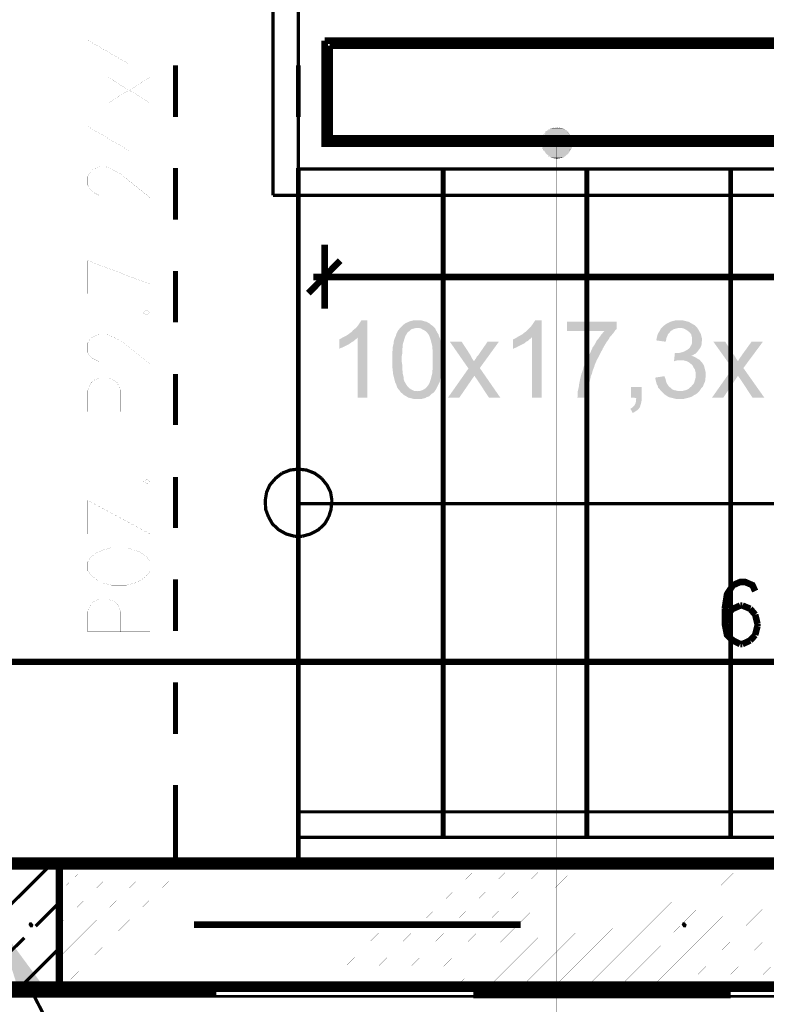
# Model space of a CAD drawing. Header units: millimetres. Extents: x -14047 to 49934, y -21523 to 14989.
# Tile 116 of 201: x 1648 to 1793, y 5283 to 5475. Entities that reach past the tile are written whole.
import ezdxf

# ---------------------------------------------------------------- set-up
doc = ezdxf.new("R2010")
doc.units = ezdxf.units.MM
doc.layers.add('H', color=7, linetype='Continuous')
doc.layers.add('P', color=7, linetype='Continuous')

msp = doc.modelspace()

# ---------------------------------------------------------------- hatches: boundary and pattern name
at = {"layer": 'H', "linetype": 'Continuous'}
for points in [[(1750.667, 5453.209), (1751.637, 5453.919), (1754.987, 5453.209)], [(1751.637, 5453.919), (1752.782, 5454.004), (1754.017, 5453.919)], [(1754.987, 5453.209), (1751.637, 5453.919), (1754.017, 5453.919)], [(1749.697, 5451.004), (1750.047, 5452.154), (1755.956, 5451.004)], [(1750.047, 5452.154), (1750.667, 5453.209), (1755.606, 5452.154)], [(1755.956, 5451.004), (1750.047, 5452.154), (1755.606, 5452.154)], [(1755.606, 5452.154), (1750.667, 5453.209), (1754.987, 5453.209)], [(1750.047, 5449.95), (1749.697, 5451.004), (1755.606, 5449.95)], [(1755.606, 5449.95), (1749.697, 5451.004), (1755.956, 5451.004)], [(1750.667, 5448.98), (1750.047, 5449.95), (1754.987, 5448.98)], [(1754.987, 5448.98), (1750.047, 5449.95), (1755.606, 5449.95)], [(1751.637, 5448.185), (1750.667, 5448.98), (1754.017, 5448.185)], [(1754.017, 5448.185), (1750.667, 5448.98), (1754.987, 5448.98)], [(1752.782, 5448.01), (1751.637, 5448.185), (1754.017, 5448.185)], [(1714.072, 5401.536), (1714.072, 5413.265), (1711.422, 5413.354), (1711.777, 5413.529), (1712.042, 5413.704), (1712.307, 5413.884), (1712.657, 5414.144), (1712.922, 5414.324), (1713.102, 5414.589), (1713.452, 5414.854), (1713.717, 5415.114), (1713.982, 5415.379), (1714.247, 5415.734), (1714.422, 5415.999), (1714.597, 5416.264), (1714.777, 5416.529), (1715.922, 5416.529), (1715.922, 5401.536)], [(1725.621, 5401.271), (1725.271, 5401.271), (1724.916, 5401.271), (1724.566, 5401.361), (1724.211, 5401.446), (1723.861, 5401.536), (1723.596, 5401.711), (1723.241, 5401.891), (1722.976, 5402.066), (1722.711, 5402.331), (1722.446, 5402.506), (1722.271, 5402.771), (1722.096, 5403.036), (1721.916, 5403.211), (1721.741, 5403.476), (1721.656, 5403.741), (1721.566, 5404.006), (1721.391, 5404.361), (1721.301, 5404.621), (1721.126, 5405.331), (1721.036, 5405.681), (1720.946, 5406.035), (1720.861, 5406.825), (1720.771, 5407.62), (1720.771, 5408.06), (1720.771, 5408.59), (1720.771, 5408.855), (1720.771, 5409.295), (1720.771, 5409.735), (1720.771, 5410.18), (1720.861, 5410.97), (1720.861, 5411.325), (1720.946, 5411.68), (1721.036, 5412.03), (1721.036, 5412.295), (1721.126, 5412.65), (1721.211, 5412.91), (1721.301, 5413.175), (1721.476, 5413.529), (1721.566, 5413.884), (1721.741, 5414.234), (1721.916, 5414.589), (1722.361, 5415.114), (1725.621, 5415.029), (1725.271, 5415.029), (1724.916, 5414.939), (1724.566, 5414.854), (1724.301, 5414.674), (1724.036, 5414.409), (1723.771, 5414.234), (1723.596, 5413.969), (1723.506, 5413.794), (1723.331, 5413.529), (1723.241, 5413.265), (1723.066, 5412.735), (1722.976, 5412.385), (1722.886, 5412.12), (1722.801, 5411.765), (1722.801, 5411.325), (1722.711, 5410.97), (1722.711, 5410.09), (1722.626, 5409.65), (1722.626, 5408.415), (1722.711, 5407.885), (1722.711, 5407.445), (1722.711, 5407.005), (1722.801, 5406.56), (1722.801, 5406.21), (1722.886, 5405.856), (1722.976, 5405.506), (1722.976, 5405.151), (1723.066, 5404.886), (1723.151, 5404.621), (1723.331, 5404.361), (1723.416, 5404.181), (1723.506, 5404.006), (1723.771, 5403.651), (1724.036, 5403.386), (1724.301, 5403.211), (1724.566, 5403.036), (1724.916, 5402.861), (1725.181, 5402.771), (1725.536, 5402.771), (1728.975, 5402.681), (1728.71, 5402.416), (1728.445, 5402.241), (1728.09, 5401.891), (1727.825, 5401.711), (1727.475, 5401.626), (1727.21, 5401.446), (1726.855, 5401.361), (1726.505, 5401.271), (1726.06, 5401.271), (1725.71, 5401.271)], [(1728.975, 5402.681), (1725.621, 5402.771), (1725.975, 5402.771), (1726.325, 5402.861), (1726.59, 5402.946), (1726.945, 5403.126), (1727.21, 5403.301), (1727.475, 5403.566), (1727.74, 5403.916), (1727.915, 5404.181), (1728.005, 5404.361), (1728.09, 5404.621), (1728.18, 5404.886), (1728.265, 5405.151), (1728.355, 5405.506), (1728.445, 5405.856), (1728.53, 5406.21), (1728.53, 5406.56), (1728.62, 5407.005), (1728.62, 5407.445), (1728.62, 5407.885), (1728.62, 5408.415), (1728.62, 5408.855), (1728.62, 5409.385), (1728.62, 5409.915), (1728.62, 5410.355), (1728.62, 5410.795), (1728.53, 5411.235), (1728.53, 5411.59), (1728.445, 5411.94), (1728.355, 5412.295), (1728.265, 5412.65), (1728.18, 5412.91), (1728.09, 5413.175), (1728.005, 5413.439), (1727.915, 5413.619), (1727.825, 5413.794), (1727.56, 5414.144), (1727.295, 5414.409), (1727.035, 5414.589), (1726.68, 5414.764), (1726.415, 5414.939), (1726.06, 5415.029), (1725.71, 5415.029), (1722.361, 5415.114), (1722.626, 5415.379), (1722.886, 5415.644), (1723.241, 5415.909), (1723.506, 5416.084), (1723.771, 5416.174), (1724.121, 5416.349), (1724.476, 5416.439), (1724.831, 5416.529), (1725.181, 5416.529), (1725.621, 5416.529), (1726.06, 5416.529), (1726.415, 5416.529), (1726.77, 5416.439), (1727.12, 5416.349), (1727.475, 5416.264), (1727.74, 5416.084), (1728.09, 5415.909), (1728.355, 5415.644), (1728.62, 5415.469), (1728.885, 5415.204), (1729.15, 5414.939), (1729.235, 5414.674), (1729.415, 5414.409), (1729.59, 5414.059), (1729.765, 5413.794), (1729.855, 5413.439), (1730.03, 5413.09), (1730.12, 5412.735), (1730.21, 5412.47), (1730.295, 5412.205), (1730.295, 5411.855), (1730.385, 5411.59), (1730.385, 5411.235), (1730.47, 5410.885), (1730.47, 5410.445), (1730.47, 5410.09), (1730.56, 5409.65), (1730.56, 5409.21), (1730.56, 5408.415), (1730.56, 5408.06), (1730.47, 5407.62), (1730.47, 5406.825), (1730.385, 5406.475), (1730.385, 5406.12), (1730.295, 5405.771), (1730.12, 5405.151), (1730.03, 5404.886), (1730.03, 5404.621), (1729.68, 5403.916), (1729.5, 5403.566), (1729.325, 5403.211)], [(1747.932, 5401.536), (1747.932, 5413.265), (1745.198, 5413.354), (1745.553, 5413.529), (1745.818, 5413.704), (1746.168, 5413.884), (1746.433, 5414.144), (1746.698, 5414.324), (1746.963, 5414.589), (1747.228, 5414.854), (1747.493, 5415.114), (1747.758, 5415.379), (1748.022, 5415.734), (1748.197, 5415.999), (1748.372, 5416.264), (1748.547, 5416.529), (1749.782, 5416.529), (1749.782, 5401.536)], [(1756.751, 5401.536), (1756.836, 5401.801), (1756.836, 5402.416), (1756.836, 5402.771), (1757.016, 5403.476), (1757.101, 5404.181), (1757.191, 5404.621), (1757.366, 5405.416), (1757.456, 5405.771), (1757.546, 5406.12), (1757.806, 5406.825), (1757.896, 5407.18), (1757.986, 5407.535), (1758.161, 5407.885), (1758.251, 5408.24), (1758.426, 5408.505), (1758.516, 5408.855), (1759.221, 5410.18), (1759.396, 5410.53), (1759.751, 5411.325), (1760.011, 5411.68), (1760.191, 5411.94), (1760.366, 5412.295), (1760.541, 5412.65), (1760.806, 5412.91), (1760.981, 5413.175), (1761.426, 5413.794), (1761.866, 5414.324), (1762.041, 5414.499), (1754.722, 5414.499), (1754.722, 5416.264), (1764.42, 5416.264), (1764.42, 5414.854), (1764.155, 5414.674), (1763.805, 5414.144), (1763.365, 5413.619), (1763.1, 5413.354), (1762.925, 5413), (1762.746, 5412.735), (1762.481, 5412.385), (1762.306, 5412.12), (1761.691, 5411.06), (1761.601, 5410.795), (1761.426, 5410.53), (1761.071, 5409.825), (1760.896, 5409.475), (1760.541, 5408.855), (1760.101, 5407.795), (1760.011, 5407.445), (1759.751, 5406.825), (1759.661, 5406.475), (1759.571, 5406.12), (1759.396, 5405.771), (1759.306, 5405.331), (1759.221, 5404.976), (1759.131, 5404.621), (1759.041, 5404.271), (1758.956, 5403.916), (1758.956, 5403.566), (1758.866, 5403.211), (1758.781, 5402.861), (1758.781, 5402.416), (1758.691, 5402.066), (1758.691, 5401.711), (1758.691, 5401.536)], [(1773.944, 5412.385), (1772.094, 5412.65), (1772.184, 5413.09), (1772.269, 5413.439), (1772.359, 5413.794), (1772.534, 5414.144), (1772.709, 5414.409), (1772.889, 5414.764), (1773.064, 5415.029), (1773.329, 5415.294), (1773.504, 5415.469), (1773.859, 5415.734), (1774.124, 5415.909), (1774.474, 5416.084), (1774.829, 5416.264), (1775.094, 5416.349), (1775.444, 5416.439), (1775.799, 5416.529), (1776.239, 5416.529), (1776.594, 5416.529), (1776.944, 5416.529), (1777.299, 5416.529), (1777.649, 5416.439), (1778.003, 5416.349), (1778.353, 5416.264), (1778.708, 5416.084), (1779.148, 5415.824), (1779.503, 5415.644), (1779.768, 5415.379), (1780.028, 5415.114), (1776.594, 5415.029), (1776.239, 5415.029), (1775.884, 5414.939), (1775.534, 5414.854), (1775.269, 5414.674), (1774.914, 5414.499), (1774.654, 5414.144), (1774.389, 5413.884), (1774.299, 5413.619), (1774.124, 5413.265), (1774.034, 5412.91), (1773.944, 5412.47)], [(1779.768, 5410.09), (1775.974, 5410.18), (1776.414, 5410.18), (1776.769, 5410.265), (1777.119, 5410.355), (1777.474, 5410.445), (1777.738, 5410.62), (1778.088, 5410.795), (1778.443, 5411.06), (1778.618, 5411.235), (1778.798, 5411.59), (1778.973, 5411.855), (1779.058, 5412.205), (1779.058, 5412.56), (1779.058, 5413.09), (1778.973, 5413.439), (1778.883, 5413.794), (1778.708, 5414.059), (1778.443, 5414.324), (1778.088, 5414.589), (1777.828, 5414.764), (1777.474, 5414.939), (1777.119, 5415.029), (1776.769, 5415.029), (1780.028, 5415.114), (1780.208, 5414.854), (1780.383, 5414.589), (1780.558, 5414.234), (1780.738, 5413.969), (1780.823, 5413.619), (1780.913, 5413.265), (1781.003, 5412.91), (1781.003, 5412.65), (1780.913, 5412.295), (1780.913, 5411.94), (1780.823, 5411.59), (1780.648, 5411.235), (1780.473, 5410.97), (1780.208, 5410.62), (1780.028, 5410.355)], [(1710.453, 5410.97), (1710.453, 5412.825), (1710.807, 5413), (1711.072, 5413.175), (1711.422, 5413.354), (1714.072, 5413.265), (1713.892, 5413), (1713.627, 5412.825), (1713.362, 5412.56), (1713.012, 5412.385), (1712.657, 5412.12), (1712.392, 5411.94), (1712.042, 5411.765), (1711.687, 5411.59), (1711.337, 5411.415), (1710.982, 5411.235), (1710.718, 5411.15)], [(1744.228, 5410.97), (1744.228, 5412.825), (1744.583, 5413), (1744.933, 5413.175), (1745.198, 5413.354), (1747.932, 5413.265), (1747.668, 5413), (1747.403, 5412.825), (1747.138, 5412.56), (1746.788, 5412.385), (1746.523, 5412.12), (1746.168, 5411.94), (1745.818, 5411.765), (1745.463, 5411.59), (1745.108, 5411.415), (1744.848, 5411.235), (1744.493, 5411.15)], [(1739.554, 5401.536), (1737.349, 5404.886), (1736.734, 5405.771), (1735.584, 5407.18), (1731.97, 5412.385), (1734.264, 5412.385), (1735.939, 5409.825), (1736.114, 5409.475), (1736.294, 5409.12), (1736.469, 5408.855), (1736.644, 5408.59), (1737.789, 5407.27), (1741.758, 5401.536)], [(1737.789, 5407.27), (1736.644, 5408.59), (1737.084, 5409.21), (1737.264, 5409.56), (1737.529, 5409.825), (1739.289, 5412.385), (1741.493, 5412.385)], [(1790.787, 5401.536), (1788.582, 5404.886), (1787.967, 5405.771), (1786.907, 5407.18), (1783.203, 5412.385), (1785.497, 5412.385), (1787.172, 5409.825), (1787.437, 5409.475), (1787.612, 5409.12), (1787.792, 5408.855), (1787.967, 5408.59), (1789.027, 5407.27), (1793.081, 5401.536)], [(1789.027, 5407.27), (1787.967, 5408.59), (1788.322, 5409.21), (1788.582, 5409.56), (1788.762, 5409.825), (1790.612, 5412.385), (1792.816, 5412.385)], [(1775.534, 5408.59), (1775.709, 5410.18), (1775.974, 5410.18), (1779.768, 5410.09), (1779.413, 5409.915), (1779.148, 5409.735), (1778.883, 5409.65), (1779.238, 5409.56), (1779.588, 5409.385), (1779.943, 5409.21), (1780.208, 5409.03), (1780.558, 5408.855), (1776.769, 5408.765), (1776.504, 5408.765), (1776.149, 5408.765), (1775.799, 5408.68)], [(1780.383, 5402.681), (1776.679, 5402.771), (1777.034, 5402.771), (1777.384, 5402.861), (1777.738, 5402.946), (1778.003, 5403.036), (1778.353, 5403.211), (1778.618, 5403.476), (1778.883, 5403.651), (1779.058, 5403.916), (1779.323, 5404.181), (1779.503, 5404.536), (1779.588, 5404.886), (1779.678, 5405.151), (1779.768, 5405.591), (1779.768, 5405.856), (1779.768, 5406.3), (1779.678, 5406.65), (1779.588, 5407.005), (1779.413, 5407.27), (1779.238, 5407.62), (1779.058, 5407.885), (1778.618, 5408.24), (1778.353, 5408.415), (1778.088, 5408.59), (1777.738, 5408.68), (1777.384, 5408.765), (1777.034, 5408.765), (1776.769, 5408.765), (1780.558, 5408.855), (1780.738, 5408.59), (1781.003, 5408.325), (1781.178, 5408.06), (1781.353, 5407.795), (1781.443, 5407.445), (1781.528, 5407.09), (1781.618, 5406.74), (1781.708, 5406.385), (1781.708, 5406.035), (1781.708, 5405.591), (1781.618, 5405.241), (1781.618, 5404.886), (1781.528, 5404.536), (1781.353, 5404.181), (1781.263, 5403.916), (1781.088, 5403.566), (1780.823, 5403.301), (1780.648, 5403.036)], [(1731.62, 5401.536), (1735.584, 5407.18), (1736.734, 5405.771), (1733.824, 5401.536)], [(1776.679, 5401.271), (1776.239, 5401.271), (1775.884, 5401.271), (1775.534, 5401.361), (1775.179, 5401.446), (1774.829, 5401.536), (1774.474, 5401.626), (1774.209, 5401.801), (1773.944, 5401.976), (1773.594, 5402.241), (1773.419, 5402.416), (1773.154, 5402.681), (1772.889, 5402.946), (1772.709, 5403.211), (1772.449, 5403.476), (1772.359, 5403.831), (1772.184, 5404.096), (1772.094, 5404.446), (1772.004, 5404.801), (1771.919, 5405.151), (1771.919, 5405.416), (1773.679, 5405.681), (1773.859, 5405.241), (1773.944, 5404.886), (1774.034, 5404.536), (1774.209, 5404.181), (1774.389, 5403.916), (1774.564, 5403.651), (1774.829, 5403.476), (1775.094, 5403.211), (1775.359, 5403.036), (1775.709, 5402.946), (1776.064, 5402.861), (1776.414, 5402.771), (1776.679, 5402.771), (1780.383, 5402.681), (1780.028, 5402.331), (1779.768, 5402.156), (1779.413, 5401.976), (1779.148, 5401.801), (1778.798, 5401.626), (1778.533, 5401.536), (1778.178, 5401.446), (1777.828, 5401.361), (1777.474, 5401.271), (1777.034, 5401.271)], [(1782.943, 5401.536), (1786.907, 5407.18), (1787.967, 5405.771), (1785.147, 5401.536)], [(1767.51, 5398.536), (1767.07, 5399.331), (1767.33, 5399.506), (1767.595, 5399.771), (1767.86, 5400.036), (1768.04, 5400.391), (1768.125, 5400.656), (1768.125, 5401.006), (1768.215, 5401.446), (1767.155, 5401.536), (1767.155, 5403.566), (1769.275, 5403.566), (1769.275, 5401.096), (1769.185, 5400.656), (1769.095, 5400.301), (1769.01, 5400.036), (1768.92, 5399.686), (1768.655, 5399.331), (1768.39, 5399.066), (1768.125, 5398.891), (1767.86, 5398.716)], [(1648.461, 5285.137), (1644.141, 5298.98), (1652.785, 5287.251)], [(1650.401, 5298.45), (1650.051, 5298.98), (1650.226, 5299.42), (1650.666, 5299.42), (1651.021, 5298.98), (1650.846, 5298.45)], [(1777.384, 5298.45), (1777.034, 5298.98), (1777.209, 5299.42), (1777.649, 5299.42), (1778.003, 5298.98), (1777.828, 5298.45)]]:
    msp.add_hatch(color=256, dxfattribs=at).paths.add_polyline_path(points)

# ---------------------------------------------------------------- linework, layer by layer
at = {"layer": 'P'}
for points, const_width in [([(1697.579, 5480.9), (1697.579, 5440.866)], 0.635), ([(1702.519, 5480.9), (1702.519, 5440.866)], 0.635), ([(1661.599, 5471.027), (1669.538, 5466.437), (1669.538, 5473.406)], 0.015), ([(1661.599, 5471.027), (1673.682, 5471.027)], 0.015), ([(1707.633, 5470.937), (1944.581, 5470.937)], 1.27), ([(1944.581, 5470.937), (1944.581, 5450.919), (1707.633, 5450.919), (1707.633, 5470.937)], 1.27), ([(1708.603, 5469.967), (1943.521, 5469.967)], 1.27), ([(1943.521, 5451.979), (1708.603, 5451.979), (1708.603, 5469.967)], 1.27), ([(1678.622, 5456.124), (1678.622, 5466.172)], 0.95), ([(1702.519, 5456.124), (1702.519, 5466.172)], 0.95), ([(1665.569, 5458.853), (1673.682, 5463.793)], 0.015), ([(1665.569, 5463.793), (1673.682, 5458.853)], 0.015), ([(1661.599, 5454.269), (1669.538, 5449.595), (1669.538, 5456.474)], 0.015), ([(1661.599, 5454.269), (1673.682, 5454.269)], 0.015), ([(1752.692, 5454.094), (1751.637, 5453.919), (1750.667, 5453.299), (1750.047, 5452.329), (1749.697, 5451.359), (1749.872, 5450.3), (1750.312, 5449.33), (1751.107, 5448.54), (1752.252, 5448.01), (1753.137, 5448.01), (1754.282, 5448.54), (1755.077, 5449.33), (1755.606, 5450.3), (1755.691, 5451.359), (1755.426, 5452.329), (1754.812, 5453.299), (1753.842, 5453.919), (1752.692, 5454.094)], 0.015), ([(1752.692, 5451.979), (1752.692, 5218.556), (2085.052, 5218.556)], 0.015), ([(1664.424, 5440.866), (1663.804, 5440.866), (1662.749, 5441.396), (1662.219, 5441.836), (1661.599, 5442.806), (1661.599, 5444.57), (1662.219, 5445.54), (1662.749, 5445.98), (1663.804, 5446.42), (1665.129, 5446.42), (1666.188, 5445.98), (1667.948, 5445.01), (1673.682, 5440.426), (1673.682, 5446.95)], 0.015), ([(1678.622, 5436.106), (1678.622, 5446.155)], 0.95), ([(1702.519, 5436.106), (1702.519, 5446.155)], 0.95), ([(1702.519, 5445.98), (1702.519, 5315.998)], 0.95), ([(1702.519, 5445.98), (1838.23, 5445.98)], 0.635), ([(1730.65, 5445.98), (1730.65, 5315.998)], 0.95), ([(1758.601, 5445.98), (1758.601, 5315.998)], 0.95), ([(1786.557, 5445.98), (1786.557, 5315.998)], 0.95), ([(1697.579, 5440.866), (1837.17, 5440.866)], 0.635), ([(1707.633, 5431.252), (1707.633, 5418.819)], 1.27), ([(1710.633, 5428.168), (1704.458, 5421.818)], 1.27), ([(1673.682, 5423.583), (1661.599, 5428.168), (1661.599, 5421.728)], 0.015), ([(1678.622, 5416.174), (1678.622, 5426.138)], 0.955), ([(1702.519, 5416.174), (1702.519, 5426.138)], 0.955), ([(1709.838, 5424.993), (1705.428, 5424.993)], 1.27), ([(1943.611, 5424.993), (1708.428, 5424.993)], 1.27), ([(1672.358, 5418.029), (1673.068, 5417.584), (1673.682, 5418.029), (1673.068, 5418.554), (1672.358, 5418.029)], 0.015), ([(1664.424, 5408.505), (1663.804, 5408.505), (1662.749, 5409.03), (1662.219, 5409.295), (1661.599, 5410.265), (1661.599, 5412.205), (1662.219, 5413.09), (1662.749, 5413.439), (1663.804, 5413.884), (1665.129, 5413.884), (1666.188, 5413.439), (1667.948, 5412.65), (1673.682, 5408.06), (1673.682, 5414.409)], 0.015), ([(1678.622, 5396.157), (1678.622, 5406.12)], 0.955), ([(1702.519, 5396.157), (1702.519, 5406.12)], 0.955), ([(1673.682, 5398.801), (1661.599, 5398.801), (1661.599, 5402.946), (1662.219, 5404.361), (1662.749, 5404.886), (1663.804, 5405.331), (1665.569, 5405.331), (1666.718, 5404.886), (1667.333, 5404.361), (1667.948, 5402.946), (1667.948, 5398.801)], 0.015), ([(1678.622, 5376.14), (1678.622, 5386.103)], 0.95), ([(1699.344, 5386.808), (1698.109, 5385.838), (1696.964, 5384.518), (1696.344, 5383.109), (1696.079, 5381.519)], 0.635), ([(1702.519, 5387.603), (1700.929, 5387.428), (1699.344, 5386.808)], 0.635), ([(1702.519, 5376.14), (1702.519, 5386.103)], 0.95), ([(1707.013, 5385.838), (1705.693, 5386.808), (1704.103, 5387.428), (1702.519, 5387.603)], 0.635), ([(1672.358, 5385.223), (1673.068, 5384.693), (1673.682, 5385.223), (1673.068, 5385.663), (1672.358, 5385.223)], 0.015), ([(1709.043, 5381.519), (1708.778, 5383.109), (1708.073, 5384.518), (1707.013, 5385.838)], 0.635), ([(1673.682, 5374.995), (1661.599, 5381.519), (1661.599, 5374.995)], 0.015), ([(1673.682, 5374.995), (1673.682, 5381.519)], 0.015), ([(1696.079, 5381.519), (1696.169, 5379.754), (1696.699, 5378.344)], 0.635), ([(1702.519, 5380.904), (1824.122, 5380.904)], 0.635), ([(1708.428, 5378.344), (1708.868, 5379.754), (1709.043, 5381.519)], 0.635), ([(1696.699, 5378.344), (1697.489, 5376.934), (1698.724, 5375.79), (1700.139, 5374.995), (1701.724, 5374.555)], 0.635), ([(1703.314, 5374.555), (1704.898, 5374.995), (1706.398, 5375.79), (1707.633, 5376.934), (1708.428, 5378.344)], 0.635), ([(1701.724, 5374.555), (1703.314, 5374.555)], 0.635), ([(1661.599, 5367.761), (1662.219, 5366.971), (1663.364, 5366.001), (1664.424, 5365.471), (1666.188, 5365.031), (1669.098, 5365.031), (1670.773, 5365.471), (1671.918, 5366.001), (1673.068, 5366.971), (1673.682, 5367.761), (1673.682, 5369.615), (1673.068, 5370.585), (1671.918, 5371.38), (1670.773, 5371.82), (1669.098, 5372.35), (1666.188, 5372.35), (1664.424, 5371.82), (1663.364, 5371.38), (1662.219, 5370.585), (1661.599, 5369.615), (1661.599, 5367.761)], 0.015), ([(1678.622, 5356.122), (1678.622, 5366.176)], 0.955), ([(1702.519, 5356.122), (1702.519, 5366.176)], 0.955), ([(1786.997, 5365.031), (1785.852, 5363.266), (1785.407, 5360.442)], 1.27), ([(1791.317, 5363.881), (1790.787, 5365.031), (1789.377, 5365.646), (1788.407, 5365.646), (1786.997, 5365.031)], 1.27), ([(1673.682, 5355.947), (1661.599, 5355.947), (1661.599, 5359.917), (1662.219, 5361.411), (1662.749, 5361.856), (1663.804, 5362.296), (1665.569, 5362.296), (1666.718, 5361.856), (1667.333, 5361.411), (1667.948, 5359.917), (1667.948, 5355.947)], 0.015), ([(1788.407, 5361.062), (1786.997, 5360.442), (1785.852, 5359.297), (1785.407, 5357.532)], 1.27), ([(1788.847, 5361.062), (1788.407, 5361.062)], 1.27), ([(1790.347, 5360.442), (1788.847, 5361.062)], 1.27), ([(1785.407, 5360.442), (1785.407, 5357.532), (1785.852, 5355.327), (1786.997, 5354.272), (1788.407, 5353.568)], 1.27), ([(1791.317, 5359.297), (1790.347, 5360.442)], 1.27), ([(1791.757, 5357.532), (1791.317, 5359.297)], 1.27), ([(1791.317, 5355.327), (1791.757, 5357.092)], 1.27), ([(1791.757, 5357.092), (1791.757, 5357.532)], 1.27), ([(1790.347, 5354.272), (1791.317, 5355.327)], 1.27), ([(1788.407, 5353.568), (1788.847, 5353.568)], 1.27), ([(1788.847, 5353.568), (1790.347, 5354.272)], 1.27), ([(1483.473, 5350.128), (2113.623, 5350.128)], 1.27), ([(2138.58, 5345.984), (2138.58, 5286.902), (1470.685, 5286.902), (1450.667, 5286.902), (1450.667, 5311.063)], 2.065), ([(1678.622, 5336.105), (1678.622, 5346.159)], 0.955), ([(1702.519, 5336.105), (1702.519, 5346.159)], 0.955), ([(1678.622, 5311.678), (1678.622, 5326.141)], 0.95), ([(1702.519, 5311.678), (1702.519, 5326.141)], 0.95), ([(1702.519, 5320.937), (1811.249, 5320.937)], 0.635), ([(1702.519, 5315.998), (1810.189, 5315.998)], 0.635), ([(1482.593, 5311.063), (2114.593, 5311.063)], 2.065), ([(1656.045, 5287.076), (1632.058, 5287.076), (1632.058, 5311.063), (1656.045, 5311.063), (1656.045, 5287.076)], 1.43), ([(1436.649, 5309.913), (2017.506, 5309.913)], 0.475), ([(1632.058, 5288.396), (1654.81, 5311.063)], 0.635), ([(1656.045, 5305.329), (1660.809, 5309.913)], 0.015), ([(1656.045, 5298.98), (1667.158, 5309.913)], 0.015), ([(1656.045, 5292.631), (1662.394, 5298.98), (1673.508, 5309.913)], 0.015), ([(1656.84, 5286.902), (1668.743, 5298.98), (1679.857, 5309.913)], 0.015), ([(1663.189, 5286.902), (1675.267, 5298.98), (1686.206, 5309.913)], 0.015), ([(1669.538, 5286.902), (1681.616, 5298.98), (1692.555, 5309.913)], 0.015), ([(1675.887, 5286.902), (1687.966, 5298.98), (1698.904, 5309.913)], 0.015), ([(1682.236, 5286.902), (1694.315, 5298.98), (1705.253, 5309.913)], 0.015), ([(1688.585, 5286.902), (1700.664, 5298.98), (1711.602, 5309.913)], 0.015), ([(1694.935, 5286.902), (1707.013, 5298.98), (1717.952, 5309.913)], 0.015), ([(1701.284, 5286.902), (1713.362, 5298.98), (1724.301, 5309.913)], 0.015), ([(1707.808, 5286.902), (1719.711, 5298.98), (1730.65, 5309.913)], 0.015), ([(1714.157, 5286.902), (1726.06, 5298.98), (1737.174, 5309.913)], 0.015), ([(1720.506, 5286.902), (1732.41, 5298.98), (1743.523, 5309.913)], 0.015), ([(1726.855, 5286.902), (1738.759, 5298.98), (1749.872, 5309.913)], 0.015), ([(1733.204, 5286.902), (1745.198, 5298.98), (1756.221, 5309.913)], 0.015), ([(1739.554, 5286.902), (1751.637, 5298.98), (1762.571, 5309.913)], 0.015), ([(1745.903, 5286.902), (1757.986, 5298.98), (1768.92, 5309.913)], 0.015), ([(1775.269, 5309.913), (1772.269, 5306.919), (1764.335, 5298.98)], 0.015), ([(1781.618, 5309.913), (1772.269, 5300.57), (1770.684, 5298.98)], 0.015), ([(1787.967, 5309.913), (1776.944, 5298.98), (1772.269, 5294.221)], 0.015), ([(1794.316, 5309.913), (1783.383, 5298.98), (1772.269, 5287.871)], 0.015), ([(1777.828, 5286.902), (1789.732, 5298.98), (1800.665, 5309.913)], 0.015), ([(1784.178, 5286.902), (1796.081, 5298.98), (1807.19, 5309.913)], 0.015), ([(1790.527, 5286.902), (1802.43, 5298.98), (1813.539, 5309.913)], 0.015), ([(1651.46, 5298.715), (1655.87, 5303.124)], 0.635), ([(1745.728, 5298.98), (1682.236, 5298.98)], 1.27), ([(1752.252, 5286.902), (1764.335, 5298.98)], 0.015), ([(1758.601, 5286.902), (1770.684, 5298.98)], 0.015), ([(1644.581, 5291.836), (1649.256, 5296.425)], 0.635), ([(1648.726, 5287.076), (1656.045, 5294.395)], 0.635), ([(1764.95, 5286.902), (1772.269, 5294.221)], 0.015), ([(1771.299, 5286.902), (1772.269, 5287.871)], 0.015), ([(330.663, 5285.047), (2158.597, 5285.047)], 0.475), ([(1686.556, 5285.487), (1636.557, 5285.487)], 1.27), ([(1650.666, 5286.107), (1687.616, 5212.826)], 0.635), ([(1786.557, 5285.312), (1736.559, 5285.312)], 1.27)]:
    msp.add_lwpolyline(points, dxfattribs=dict(at, const_width=const_width))

doc.saveas('drawing.dxf')
